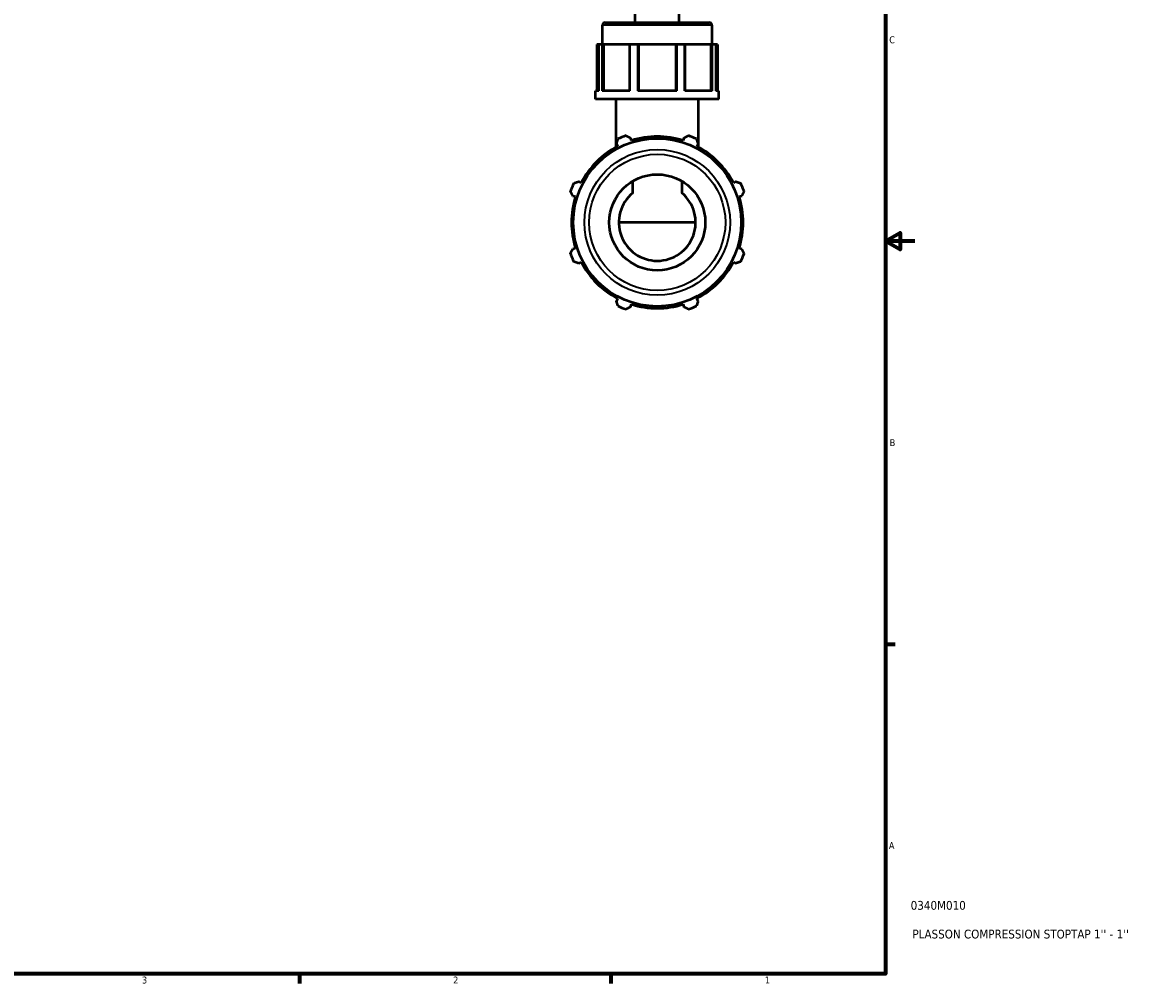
# Model space of a CAD drawing. Header units: inches. Extents: x 0.1 to 37.1, y -5.4 to 26.7.
# Tile 5 of 6: x 21.7 to 37.1, y 0.9 to 14. Entities that reach past the tile are written whole.
import ezdxf

# ---------------------------------------------------------------- set-up
doc = ezdxf.new("R2010")
doc.units = ezdxf.units.IN
doc.header["$MEASUREMENT"] = 0
for name, color, linetype, lineweight in [('Border (ANSI)', 7, 'Continuous', 70), ('Title (ANSI)', 7, 'Continuous', 50), ('Visible (ANSI)', 7, 'Continuous', 50), ('Visible Narrow (ANSI)', 7, 'Continuous', 35)]:
    doc.layers.add(name, color=color, linetype=linetype, lineweight=lineweight)
doc.styles.add('Note Text (ANSI)', font='tahoma.ttf')
doc.styles.add('Text Style29', font='tahoma.ttf')

# ---------------------------------------------------------------- blocks, each defined once
blk = doc.blocks.new('Borders Default Border')
at = {"layer": 'Border (ANSI)'}
for p, q in [((33.5, 5.5), (33.634, 5.5)), ((25.5, 1), (25.5, 0.866)), ((29.75, 1), (29.75, 0.866))]:
    blk.add_line(p, q, dxfattribs=at)
at = {"layer": 'Border (ANSI)', "flags": 128}
for points in [[(0.5, 1), (0.5, 21), (33.5, 21), (33.5, 1), (0.5, 1)], [(33.9, 11), (33.5, 11), (33.7, 11.115), (33.7, 10.885), (33.5, 11)]]:
    blk.add_lwpolyline(points, dxfattribs=at)
at = {"layer": 'Border (ANSI)', "color": 5, "true_color": 0x0000ff, "char_height": 0.0945, "attachment_point": 7, "style": 'Note Text (ANSI)'}
for s, insert in [('C', (33.552, 13.701)), ('B', (33.558, 8.203)), ('A', (33.547, 2.703)), ('3', (23.346, 0.864)), ('2', (27.596, 0.866)), ('1', (31.854, 0.866))]:
    blk.add_mtext(s, dxfattribs=dict(at, insert=insert))
blk = doc.blocks.new('Title Blocks ANSI - Large')
at = {"layer": 'Title (ANSI)', "color": 5, "true_color": 0x0000ff, "style": 'Text Style29'}
for tag, p in [('PART_NUMBER_001', (0.345, 0.873)), ('DESCRIPTION_001', (0.369, 0.481))]:
    blk.add_attdef(tag, p, '', height=0.12, dxfattribs=at)

msp = doc.modelspace()

# ---------------------------------------------------------------- linework, layer by layer
at = {"layer": 'Visible (ANSI)'}
for p, q in [((30.084, 13.987), (30.084, 14.323)), ((30.683, 13.987), (30.683, 14.323)), ((29.673, 13.987), (31.094, 13.987)), ((29.636, 13.688), (29.636, 13.949)), ((31.132, 13.688), (31.132, 13.949)), ((29.585, 13.688), (29.559, 13.688)), ((29.559, 13.688), (29.559, 13.052)), ((29.631, 13.688), (29.585, 13.688)), ((29.585, 13.052), (29.585, 13.688)), ((29.631, 13.688), (29.631, 13.052)), ((29.648, 13.688), (29.631, 13.688)), ((29.648, 13.688), (29.65, 13.688)), ((29.648, 13.052), (29.648, 13.688)), ((30.005, 13.688), (29.65, 13.688)), ((29.65, 13.688), (29.65, 13.052)), ((30.008, 13.688), (30.005, 13.688)), ((30.005, 13.688), (30.005, 13.052)), ((30.117, 13.688), (30.008, 13.688)), ((30.008, 13.052), (30.008, 13.688)), ((30.117, 13.688), (30.117, 13.052)), ((30.131, 13.688), (30.117, 13.688)), ((30.131, 13.052), (30.131, 13.688)), ((30.636, 13.688), (30.131, 13.688)), ((30.65, 13.688), (30.636, 13.688)), ((30.636, 13.688), (30.636, 13.052)), ((30.759, 13.688), (30.65, 13.688)), ((30.65, 13.052), (30.65, 13.688)), ((30.759, 13.688), (30.759, 13.052)), ((30.762, 13.688), (30.759, 13.688)), ((31.117, 13.688), (30.762, 13.688)), ((30.762, 13.052), (30.762, 13.688)), ((31.117, 13.688), (31.119, 13.688)), ((31.117, 13.688), (31.117, 13.052)), ((31.136, 13.688), (31.119, 13.688)), ((31.119, 13.688), (31.119, 13.052)), ((31.182, 13.688), (31.136, 13.688)), ((31.136, 13.052), (31.136, 13.688)), ((31.208, 13.688), (31.182, 13.688)), ((31.182, 13.688), (31.182, 13.052)), ((31.208, 13.688), (31.208, 13.052)), ((29.542, 12.94), (29.542, 13.052)), ((29.585, 13.052), (29.542, 13.052)), ((30.008, 13.052), (29.631, 13.052)), ((30.65, 13.052), (30.117, 13.052)), ((31.136, 13.052), (30.759, 13.052)), ((31.225, 13.052), (31.182, 13.052)), ((31.225, 12.94), (31.225, 13.052)), ((31.225, 12.94), (29.542, 12.94)), ((29.823, 12.285), (29.823, 12.94)), ((30.945, 12.285), (30.945, 12.94)), ((29.825, 12.329), (29.842, 12.296)), ((30.031, 12.374), (30.02, 12.41)), ((30.747, 12.41), (30.736, 12.374)), ((30.925, 12.296), (30.942, 12.329)), ((29.344, 11.798), (29.311, 11.815)), ((30.049, 11.66), (30.049, 11.82)), ((30.719, 11.82), (30.719, 11.66)), ((31.456, 11.815), (31.423, 11.798)), ((29.23, 11.62), (29.266, 11.609)), ((31.501, 11.609), (31.537, 11.62)), ((30.908, 11.257), (29.859, 11.257)), ((29.266, 10.904), (29.23, 10.893)), ((31.537, 10.893), (31.501, 10.904)), ((29.311, 10.698), (29.344, 10.715)), ((31.423, 10.715), (31.456, 10.698)), ((29.842, 10.217), (29.825, 10.184)), ((30.02, 10.103), (30.031, 10.139)), ((30.736, 10.139), (30.747, 10.103)), ((30.942, 10.184), (30.925, 10.217))]:
    msp.add_line(p, q, dxfattribs=at)
for radius in [1.147, 0.656]:
    msp.add_circle((30.384, 11.257), radius, dxfattribs=at)
for centre, radius, start, end in [((29.673, 13.949), 0.0374, 90, 180), ((31.094, 13.949), 0.0374, 0, 90), ((30.384, 11.257), 1.26, 109.792, 115.208), ((30.384, 11.257), 1.172, 72.5, 107.5), ((30.384, 11.257), 1.26, 64.792, 70.208), ((30.384, 11.257), 1.172, 117.5, 152.5), ((30.384, 11.257), 1.172, 27.5, 62.5), ((30.384, 11.257), 1.26, 154.792, 160.208), ((30.384, 11.257), 0.524, 129.7026, 50.2974), ((30.384, 11.257), 1.26, 19.792, 25.208), ((30.384, 11.257), 1.172, 162.5, 197.5), ((30.384, 11.257), 1.172, 342.5, 17.5), ((30.384, 11.257), 1.26, 199.792, 205.208), ((30.384, 11.257), 1.26, 334.792, 340.208), ((30.384, 11.257), 1.172, 207.5, 242.5), ((30.384, 11.257), 1.172, 297.5, 332.5), ((30.384, 11.257), 1.172, 252.5, 287.5), ((30.384, 11.257), 1.26, 244.792, 250.208), ((30.384, 11.257), 1.26, 289.792, 295.208)]:
    msp.add_arc(centre, radius, start, end, dxfattribs=at)
for points, weights in [([(29.957, 12.442), (29.989, 12.426), (30.02, 12.41)], [1, 1.00096739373, 1.0011178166]), ([(30.747, 12.41), (30.778, 12.426), (30.81, 12.442)], [1.0011178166, 1.00096739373, 1]), ([(29.825, 12.329), (29.836, 12.362), (29.847, 12.397)], [1.0011178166, 1.00096739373, 1]), ([(30.92, 12.397), (30.931, 12.362), (30.942, 12.329)], [1, 1.00096739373, 1.0011178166]), ([(29.244, 11.793), (29.278, 11.804), (29.311, 11.815)], [1, 1.00096739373, 1.0011178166]), ([(31.456, 11.815), (31.489, 11.804), (31.524, 11.793)], [1.0011178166, 1.00096739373, 1]), ([(29.23, 11.62), (29.214, 11.651), (29.198, 11.683)], [1.0011178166, 1.00096739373, 1]), ([(31.569, 11.683), (31.553, 11.651), (31.537, 11.62)], [1, 1.00096739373, 1.0011178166]), ([(29.198, 10.83), (29.214, 10.862), (29.23, 10.893)], [1, 1.00096739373, 1.0011178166]), ([(31.537, 10.893), (31.553, 10.862), (31.569, 10.83)], [1.0011178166, 1.00096739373, 1]), ([(29.311, 10.698), (29.278, 10.709), (29.244, 10.72)], [1.0011178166, 1.00096739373, 1]), ([(31.524, 10.72), (31.489, 10.709), (31.456, 10.698)], [1, 1.00096739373, 1.0011178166]), ([(29.847, 10.117), (29.836, 10.151), (29.825, 10.184)], [1, 1.00096739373, 1.0011178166]), ([(30.942, 10.184), (30.931, 10.151), (30.92, 10.117)], [1.0011178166, 1.00096739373, 1]), ([(30.02, 10.103), (29.989, 10.087), (29.957, 10.071)], [1.0011178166, 1.00096739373, 1]), ([(30.81, 10.071), (30.778, 10.087), (30.747, 10.103)], [1, 1.00096739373, 1.0011178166])]:
    msp.add_rational_spline(points, weights, degree=2, dxfattribs=at)
at = {"layer": 'Visible Narrow (ANSI)'}
msp.add_line((31.122, 13.949), (29.645, 13.949), dxfattribs=at)
for radius in [0.994, 0.93]:
    msp.add_circle((30.384, 11.257), radius, dxfattribs=at)

# ---------------------------------------------------------------- block references
msp.add_blockref('Borders Default Border', (0, 0))
msp.add_blockref('Title Blocks ANSI - Large', (33.5, 1)).add_auto_attribs({'PART_NUMBER_001': '0340M010', 'DESCRIPTION_001': "PLASSON COMPRESSION STOPTAP 1'' - 1''"})

doc.saveas('drawing.dxf')
